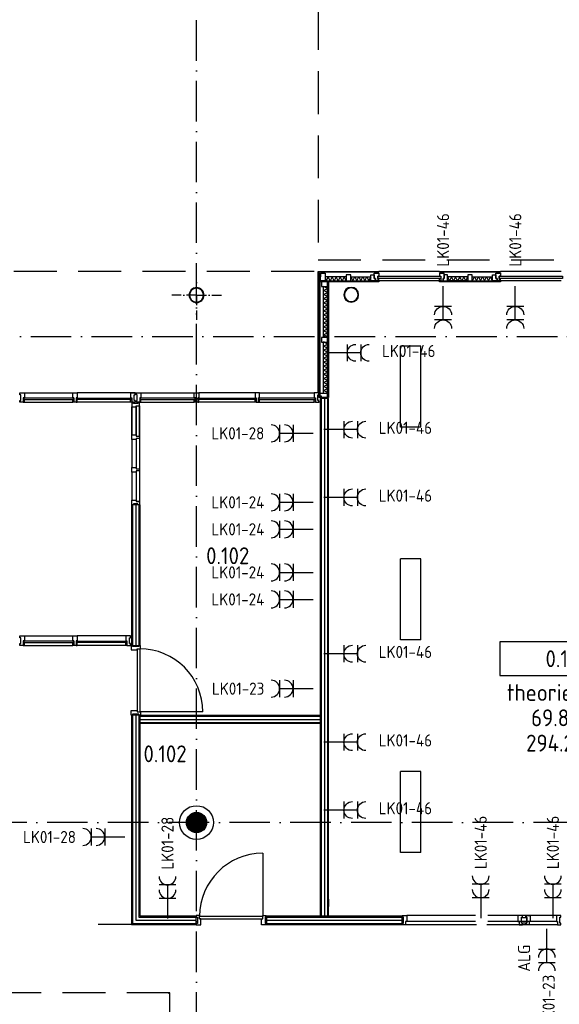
# Model space of a CAD drawing. Header units: millimetres. Extents: x 90707 to 259985, y -1262 to 84291.
# Tile 55 of 75: x 178728 to 186718, y 55115 to 69703. Entities that reach past the tile are written whole.
import ezdxf
from ezdxf.enums import TextEntityAlignment as Align

# ---------------------------------------------------------------- set-up
doc = ezdxf.new("R2010")
doc.units = ezdxf.units.MM
doc.header["$LTSCALE"] = 100
doc.linetypes.add('DASHDOT', pattern=[9, 6, -1.5, 0, -1.5])
doc.linetypes.add('HIDDEN', pattern=[9.525, 6.35, -3.175])
doc.layers.get('0').update_dxf_attribs({"linetype": 'CONTINUOUS'})
for name, color, linetype in [('AANSLWCD', 3, 'CONTINUOUS'), ('ABNSLWCD_ATTRIB', 2, 'CONTINUOUS'), ('AL$1----_ALGEMEEN', 7, 'CONTINUOUS'), ('AL$1----_MAATVOERING', 7, 'CONTINUOUS'), ('AL$7----_STRAMIEN', 1, 'DASHDOT'), ('AL$8----_HULPKOLOM', 2, 'CONTINUOUS'), ('AL$8----_HULPLIJNEN', 2, 'CONTINUOUS'), ('AL21----_BUITENWAND', 4, 'CONTINUOUS'), ('AL21K---_ISOLATIE', 1, 'CONTINUOUS'), ('AL22----_BINNENWAND', 7, 'CONTINUOUS'), ('AL28----_KONSTRUKTIE', 3, 'CONTINUOUS'), ('AL31----_BUITENKOZ', 7, 'CONTINUOUS'), ('AL32----_BINNENKOZ', 7, 'CONTINUOUS'), ('AL32----_DRAAIRICHTING', 1, 'CONTINUOUS'), ('ALL-----_REFLIJNEN', 8, 'CONTINUOUS'), ('ALXAA---_GEWBETON', 12, 'CONTINUOUS'), ('ALXOU---_GLAS', 7, 'CONTINUOUS'), ('ARMATUUR', 8, 'CONTINUOUS'), ('EL6441--_DATACOM', 3, 'CONTINUOUS'), ('GEBOUWLABEL', 4, 'CONTINUOUS'), ('INHOUD', 7, 'CONTINUOUS'), ('OMSCHRIJVING', 7, 'CONTINUOUS'), ('OPPERVLAK', 7, 'CONTINUOUS'), ('VOLGNUMMER', 7, 'CONTINUOUS')]:
    doc.layers.add(name, color=color, linetype=linetype)
doc.styles.add('1_8', font='ISO', dxfattribs={"height": 1.8})
doc.styles.add('NORATT', font='isocp.shx')
doc.styles.get("Standard").update_dxf_attribs({"font": 'iso.shx'})

# ---------------------------------------------------------------- blocks, each defined once
blk = doc.blocks.new('ES3W2A')
for p, q in [((1.25, 2), (-1.25, 2)), ((0, 2), (0, -3)), ((1.25, 0), (-1.25, 0))]:
    blk.add_line(p, q)
for centre in [(0, 3.25), (0, 1.25)]:
    blk.add_arc(centre, 1.25, 180, 0)
at = {"style": '1_8'}
for tag, flags, p in [('VERMOGEN', 9, (-2.5, 5)), ('GROEP', 8, (0, 5)), ('SCHAK', 8, (2.5, 5)), ('GELIJK', 9, (5, 5)), ('KAST', 9, (7, 5)), ('TAL', 8, (2.5, 5))]:
    blk.add_attdef(tag, text='', height=1.8, rotation=90, dxfattribs=dict(at, flags=flags)).set_placement(p, align=Align.MIDDLE_CENTER)
at = {"style": '1_8', "width": 0.7, "flags": 8}
blk.add_attdef('DOEL', text='', height=1.8, rotation=90, dxfattribs=at).set_placement((-2.5, 5), align=Align.MIDDLE_LEFT)
at = {"style": '1_8', "flags": 9}
blk.add_attdef('M_CODE', text='', height=1.8, dxfattribs=at).set_placement((0, 0), align=Align.MIDDLE_CENTER)
blk = doc.blocks.new('GEBOUWLABEL')
at = {"layer": 'VOLGNUMMER'}
blk.add_lwpolyline([(-4, -1), (4, -1), (4, 1), (-4, 1)], close=True, dxfattribs=at)
at = {"color": 0, "linetype": 'ByBlock', "flags": 1}
for tag, p in [('OPPERVLAKTESOORT', (0.5, 8)), ('TERREIN', (0.5, 6.5)), ('GEBOUW', (0.5, 5)), ('GEBRUIKSFUNCTIE', (0.5, 3.5)), ('BOUWLAAG', (0.5, 2)), ('HOOGTE', (0, -6.5)), ('RUIMTEFUNCTIE', (0, -8))]:
    blk.add_attdef(tag, text='', height=1, dxfattribs=at).set_placement(p, align=Align.MIDDLE_CENTER)
at = {"layer": 'INHOUD', "color": 0, "linetype": 'ByBlock'}
blk.add_attdef('INHOUD', text='', height=1, dxfattribs=at).set_placement((0, -5), align=Align.MIDDLE_CENTER)
at = {"layer": 'OMSCHRIJVING', "color": 0, "linetype": 'ByBlock'}
blk.add_attdef('OMSCHRIJVING', text='', height=1, dxfattribs=at).set_placement((0, -2), align=Align.MIDDLE_CENTER)
at = {"layer": 'OPPERVLAK', "color": 0, "linetype": 'ByBlock'}
blk.add_attdef('OPPERVLAK', text='', height=1, dxfattribs=at).set_placement((0, -3.5), align=Align.MIDDLE_CENTER)
at = {"layer": 'VOLGNUMMER', "color": 0, "linetype": 'ByBlock'}
blk.add_attdef('VOLGNUMMER', text='', height=1, dxfattribs=at).set_placement((0, 0), align=Align.MIDDLE_CENTER)
blk = doc.blocks.new('A$Cca306792')
at = {"layer": 'AL$1----_ALGEMEEN', "color": 8}
blk.add_lwpolyline([(95118, 57665), (95118, 57579), (95040, 57579), (95040, 57665)], close=True, dxfattribs=at)
at = {"layer": 'AL$1----_MAATVOERING', "color": 8, "linetype": 'HIDDEN'}
for p, q in [((92028, 76870), (92028, 67405)), ((92028, 67405), (106528, 67406))]:
    blk.add_line(p, q, dxfattribs=at)
at = {"layer": 'AL$1----_MAATVOERING', "color": 8}
blk.add_line((92169, 66256), (92169, 67012), dxfattribs=at)
blk.add_lwpolyline([(92169, 66256), (92169, 67012)], dxfattribs=at)
at = {"layer": 'AL$7----_STRAMIEN'}
blk.add_line((80572, 66270), (108418, 66270), dxfattribs=at)
at = {"layer": 'AL$7----_STRAMIEN', "color": 1}
for points in [[(90228, 5550), (90228, 78659)], [(146222, 59070), (2867, 59070)]]:
    blk.add_lwpolyline(points, dxfattribs=at)
at = {"layer": 'AL$8----_HULPKOLOM', "color": 8}
blk.add_circle((90228, 59070), 250, dxfattribs=at)
blk.add_circle((90228, 59070), 250, dxfattribs=at)
at = {"layer": 'AL$8----_HULPLIJNEN', "color": 8, "linetype": 'DASHDOT', "ltscale": 0.25}
for q in [(90228, 67251), (89860, 66884), (90228, 66516), (90596, 66884)]:
    blk.add_line((90228, 66884), q, dxfattribs=at)
at = {"layer": 'AL$8----_HULPLIJNEN', "color": 8}
for p, q in [((89252, 65435), (89404, 65435)), ((92166, 65352), (92166, 65352)), ((92184, 57933), (92184, 57827)), ((89266, 57560), (88772, 57560)), ((92223, 57560), (92815, 57560))]:
    blk.add_line(p, q, dxfattribs=at)
at = {"layer": 'AL21----_BUITENWAND', "color": 8, "linetype": 'HIDDEN'}
blk.add_line((91969, 67235), (82527, 67235), dxfattribs=at)
at = {"layer": 'AL21K---_ISOLATIE', "color": 8, "linetype": 'Continuous'}
for p, q in [((92445, 67154), (92131, 67154)), ((92175, 67154), (92142, 67094)), ((92205, 67094), (92175, 67154)), ((92235, 67154), (92205, 67094)), ((92265, 67094), (92235, 67154)), ((92295, 67154), (92265, 67094)), ((92325, 67094), (92295, 67154)), ((92355, 67154), (92325, 67094)), ((92385, 67094), (92355, 67154)), ((92415, 67154), (92385, 67094)), ((92444, 67094), (92415, 67154)), ((92512, 67154), (92542, 67094)), ((92512, 67154), (92811, 67154)), ((92542, 67094), (92572, 67154)), ((92572, 67154), (92602, 67094)), ((92602, 67094), (92632, 67154)), ((92632, 67154), (92662, 67094)), ((92662, 67094), (92692, 67154)), ((92692, 67154), (92721, 67094)), ((92721, 67094), (92751, 67154)), ((92751, 67154), (92781, 67094)), ((92781, 67094), (92812, 67154)), ((94245, 67156), (93945, 67156)), ((93975, 67096), (93949, 67156)), ((94005, 67156), (93975, 67096)), ((94035, 67096), (94005, 67156)), ((94065, 67156), (94035, 67096)), ((94095, 67096), (94065, 67156)), ((94125, 67156), (94095, 67096)), ((94155, 67096), (94125, 67156)), ((94185, 67156), (94155, 67096)), ((94215, 67096), (94185, 67156)), ((94241, 67156), (94215, 67096)), ((94312, 67156), (94611, 67156)), ((94316, 67096), (94342, 67156)), ((94342, 67156), (94372, 67096)), ((94372, 67096), (94402, 67156)), ((94402, 67156), (94432, 67096)), ((94432, 67096), (94462, 67156)), ((94462, 67156), (94492, 67096)), ((94492, 67096), (94521, 67156)), ((94521, 67156), (94551, 67096)), ((94551, 67096), (94581, 67156)), ((94581, 67156), (94607, 67096)), ((92109, 66256), (92109, 67012)), ((92169, 66982), (92109, 67012)), ((92109, 66952), (92169, 66982)), ((94245, 67096), (93945, 67096)), ((94312, 67096), (94611, 67096)), ((92169, 66922), (92109, 66952)), ((92109, 66892), (92169, 66922)), ((92169, 66862), (92109, 66892)), ((92109, 66832), (92169, 66862)), ((92169, 66802), (92109, 66832)), ((92109, 66772), (92169, 66802)), ((92169, 66742), (92109, 66772)), ((92109, 66713), (92169, 66742)), ((92169, 66683), (92109, 66713)), ((92109, 66653), (92169, 66683)), ((92169, 66623), (92109, 66653)), ((92109, 66593), (92169, 66623)), ((92169, 66563), (92109, 66593)), ((92109, 66533), (92169, 66563)), ((92169, 66503), (92109, 66533)), ((92109, 66473), (92169, 66503)), ((92169, 66443), (92109, 66473)), ((92109, 66414), (92169, 66443)), ((92169, 66384), (92109, 66415)), ((92109, 66354), (92169, 66384)), ((92169, 66324), (92109, 66354)), ((92109, 66294), (92169, 66324)), ((92169, 66264), (92109, 66294)), ((92153, 66256), (92169, 66264)), ((92169, 66159), (92109, 66190)), ((92109, 65434), (92109, 66189)), ((92109, 66130), (92169, 66159)), ((92169, 66100), (92109, 66130)), ((92109, 66070), (92169, 66100)), ((92169, 66040), (92109, 66070)), ((92109, 66010), (92169, 66040)), ((92169, 65980), (92109, 66010)), ((92109, 65950), (92169, 65980)), ((92169, 65920), (92109, 65950)), ((92109, 65891), (92169, 65920)), ((92169, 65861), (92109, 65891)), ((92109, 65831), (92169, 65861)), ((92169, 65801), (92109, 65831)), ((92109, 65771), (92169, 65801)), ((92169, 65741), (92109, 65771)), ((92109, 65711), (92169, 65741)), ((92169, 65681), (92109, 65711)), ((92109, 65651), (92169, 65681)), ((92169, 65621), (92109, 65651)), ((92109, 65592), (92169, 65621)), ((92169, 65562), (92109, 65592)), ((92109, 65532), (92169, 65562)), ((92169, 65502), (92109, 65532)), ((92109, 65472), (92169, 65502)), ((92169, 65442), (92109, 65472)), ((92153, 65434), (92169, 65442))]:
    blk.add_line(p, q, dxfattribs=at)
for points in [[(92445, 67154), (92131, 67154)], [(92444, 67094), (92415, 67154), (92385, 67094), (92355, 67154), (92325, 67094), (92295, 67154), (92265, 67094), (92235, 67154), (92205, 67094), (92175, 67154), (92142, 67094)], [(92512, 67154), (92811, 67154)], [(92512, 67154), (92542, 67094), (92572, 67154), (92602, 67094), (92632, 67154), (92662, 67094), (92692, 67154), (92721, 67094), (92751, 67154), (92781, 67094), (92812, 67154)], [(94245, 67156), (93945, 67156)], [(94241, 67156), (94215, 67096), (94185, 67156), (94155, 67096), (94125, 67156), (94095, 67096), (94065, 67156), (94035, 67096), (94005, 67156), (93975, 67096), (93949, 67156)], [(94312, 67156), (94611, 67156)], [(94316, 67096), (94342, 67156), (94372, 67096), (94402, 67156), (94432, 67096), (94462, 67156), (94492, 67096), (94521, 67156), (94551, 67096), (94581, 67156), (94607, 67096)], [(92109, 66256), (92109, 67012)], [(92109, 66713), (92169, 66742), (92109, 66772), (92169, 66802), (92109, 66832), (92169, 66862), (92109, 66892), (92169, 66922), (92109, 66952), (92169, 66982), (92109, 67012)], [(94245, 67096), (93945, 67096)], [(94312, 67096), (94611, 67096)], [(92109, 66414), (92169, 66443), (92109, 66473), (92169, 66503), (92109, 66533), (92169, 66563), (92109, 66593), (92169, 66623), (92109, 66653), (92169, 66683), (92109, 66713)], [(92153, 66256), (92169, 66264), (92109, 66294), (92169, 66324), (92109, 66354), (92169, 66384), (92109, 66415)], [(92109, 65891), (92169, 65920), (92109, 65950), (92169, 65980), (92109, 66010), (92169, 66040), (92109, 66070), (92169, 66100), (92109, 66130), (92169, 66159), (92109, 66190)], [(92109, 65434), (92109, 66189)], [(92109, 65592), (92169, 65621), (92109, 65651), (92169, 65681), (92109, 65711), (92169, 65741), (92109, 65771), (92169, 65801), (92109, 65831), (92169, 65861), (92109, 65891)], [(92153, 65434), (92169, 65442), (92109, 65472), (92169, 65502), (92109, 65532), (92169, 65562), (92109, 65592)]]:
    blk.add_lwpolyline(points, dxfattribs=at)
at = {"layer": 'AL22----_BINNENWAND', "color": 8}
for p, q in [((92059, 65352), (92059, 57685)), ((92184, 65352), (92059, 65352)), ((92184, 57685), (92184, 65352)), ((89266, 63778), (89266, 61695)), ((89391, 63778), (89266, 63778)), ((89391, 61695), (89391, 63778)), ((89266, 61695), (89391, 61695)), ((89266, 60661), (89266, 57560)), ((89391, 60661), (89266, 60661)), ((89391, 57685), (89391, 60661)), ((89391, 60661), (92059, 60661)), ((89391, 60536), (89391, 60661)), ((92059, 60661), (92059, 60536)), ((92059, 60536), (89391, 60536)), ((90224, 57685), (89391, 57685)), ((90224, 57560), (90224, 57685)), ((91258, 57685), (91258, 57560)), ((92059, 57685), (92184, 57685)), ((89266, 57560), (90224, 57560))]:
    blk.add_line(p, q, dxfattribs=at)
at = {"layer": 'AL22----_BINNENWAND', "color": 8, "linetype": 'Continuous'}
for p, q in [((92074, 65352), (92074, 57685)), ((92169, 65352), (92169, 57685)), ((89281, 63778), (89281, 61695)), ((89376, 63778), (89376, 61695)), ((89281, 60661), (89281, 57575)), ((89376, 60661), (89376, 57670)), ((89391, 60646), (92059, 60646)), ((89391, 60551), (92059, 60551)), ((89376, 57670), (90224, 57670)), ((89281, 57575), (90224, 57575))]:
    blk.add_line(p, q, dxfattribs=at)
at = {"layer": 'AL22----_BINNENWAND', "color": 8}
for points in [[(92059, 65352), (92059, 57685), (92184, 57685), (92184, 65352)], [(91262, 57560), (93275, 57560), (93275, 57685), (91262, 57685)]]:
    blk.add_lwpolyline(points, close=True, dxfattribs=at)
at = {"layer": 'AL22----_BINNENWAND', "color": 8, "linetype": 'Continuous'}
for points in [[(92074, 65352), (92074, 57685)], [(92169, 65352), (92169, 57685)], [(91262, 57670), (93275, 57670)], [(91262, 57575), (93275, 57575)]]:
    blk.add_lwpolyline(points, dxfattribs=at)
at = {"layer": 'AL28----_KONSTRUKTIE', "color": 8}
for points in [[(92628, 66889, 1), (92409, 66889, 1)], [(92620, 66889, 1), (92417, 66889, 1)]]:
    blk.add_lwpolyline(points, format="xyb", close=True, dxfattribs=at)
blk.add_circle((90228, 59070), 150, dxfattribs=at)
blk.add_circle((90228, 59070), 150, dxfattribs=at)
for radius, start, end in [(110, 0, 180), (102, 0, 180), (110, 180, 0), (102, 180, 0)]:
    blk.add_arc((90228, 66884), radius, start, end, dxfattribs=at)
at = {"layer": 'AL31----_BUITENKOZ', "color": 8}
for p, q in [((92028, 67223), (92028, 67235)), ((92028, 67235), (92928, 67235)), ((92028, 67223), (92040, 67223)), ((92028, 65435), (92028, 67223)), ((92928, 67223), (92028, 67223)), ((92040, 67223), (92040, 65435)), ((92050, 67156), (92050, 67199)), ((92050, 67199), (92065, 67199)), ((92065, 67156), (92050, 67156)), ((92065, 67208), (92132, 67208)), ((92065, 67094), (92065, 67208)), ((92065, 67199), (92065, 67156)), ((92118, 67223), (92075, 67223)), ((92075, 67223), (92075, 67208)), ((92075, 67208), (92118, 67208)), ((92118, 67208), (92118, 67223)), ((92132, 67208), (92132, 67094)), ((92512, 67184), (92445, 67184)), ((92445, 67184), (92445, 67094)), ((92512, 67094), (92512, 67184)), ((92811, 67094), (92811, 67184)), ((92811, 67184), (92861, 67184)), ((92861, 67129), (92861, 67208)), ((92861, 67208), (92928, 67208)), ((92861, 67184), (92861, 67129)), ((92861, 67129), (92878, 67129)), ((92878, 67129), (92861, 67129)), ((92875, 67208), (92875, 67223)), ((92875, 67223), (92918, 67223)), ((92918, 67208), (92875, 67208)), ((92878, 67129), (92878, 67094)), ((92878, 67094), (92878, 67129)), ((92928, 67163), (92911, 67163)), ((92911, 67163), (92911, 67094)), ((92911, 67133), (92911, 67094)), ((92928, 67133), (92911, 67133)), ((92918, 67223), (92918, 67208)), ((93828, 67235), (92928, 67235)), ((92928, 67235), (92928, 67223)), ((92928, 67208), (92928, 67163)), ((92928, 67094), (92928, 67133)), ((93828, 67223), (93828, 67235)), ((93828, 67235), (94728, 67235)), ((94728, 67223), (93828, 67223)), ((93895, 67208), (93828, 67208)), ((93828, 67208), (93828, 67163)), ((93828, 67163), (93845, 67163)), ((93828, 67094), (93828, 67133)), ((93828, 67133), (93845, 67133)), ((93881, 67223), (93838, 67223)), ((93838, 67223), (93838, 67208)), ((93838, 67208), (93881, 67208)), ((93845, 67163), (93845, 67094)), ((93845, 67133), (93845, 67094)), ((93895, 67129), (93878, 67129)), ((93878, 67129), (93878, 67096)), ((93878, 67094), (93878, 67129)), ((93878, 67129), (93895, 67129)), ((93881, 67208), (93881, 67223)), ((93895, 67129), (93895, 67208)), ((93945, 67184), (93895, 67184)), ((93895, 67184), (93895, 67129)), ((93945, 67096), (93945, 67184)), ((94312, 67184), (94245, 67184)), ((94245, 67184), (94245, 67096)), ((94312, 67096), (94312, 67184)), ((94611, 67096), (94611, 67184)), ((94611, 67184), (94661, 67184)), ((94661, 67129), (94661, 67210)), ((94661, 67210), (94728, 67210)), ((94661, 67129), (94661, 67208)), ((94661, 67208), (94728, 67208)), ((94661, 67129), (94661, 67208)), ((94661, 67208), (94728, 67208)), ((94661, 67184), (94661, 67129)), ((94678, 67129), (94661, 67129)), ((94661, 67129), (94678, 67129)), ((94678, 67129), (94661, 67129)), ((94678, 67129), (94661, 67129)), ((94675, 67208), (94675, 67223)), ((94675, 67223), (94718, 67223)), ((94675, 67210), (94675, 67223)), ((94675, 67223), (94718, 67223)), ((94675, 67208), (94675, 67223)), ((94675, 67223), (94718, 67223)), ((94718, 67210), (94675, 67210)), ((94718, 67208), (94675, 67208)), ((94718, 67208), (94675, 67208)), ((94678, 67094), (94678, 67129)), ((94678, 67129), (94678, 67096)), ((94678, 67096), (94678, 67129)), ((94678, 67094), (94678, 67129)), ((94728, 67163), (94711, 67163)), ((94711, 67163), (94711, 67094)), ((94728, 67163), (94711, 67163)), ((94711, 67163), (94711, 67096)), ((94728, 67163), (94711, 67163)), ((94711, 67163), (94711, 67094)), ((94711, 67133), (94711, 67096)), ((94728, 67133), (94711, 67133)), ((94718, 67223), (94718, 67208)), ((94718, 67223), (94718, 67210)), ((94718, 67223), (94718, 67208)), ((95628, 67235), (94728, 67235)), ((94728, 67235), (94728, 67223)), ((94728, 67210), (94728, 67163)), ((94728, 67208), (94728, 67163)), ((94728, 67208), (94728, 67163)), ((94728, 67096), (94728, 67133)), ((92040, 67079), (92055, 67079)), ((92040, 65367), (92040, 67079)), ((92050, 67079), (92050, 67094)), ((92050, 67094), (92928, 67094)), ((92928, 67079), (92050, 67079)), ((92055, 67079), (92055, 65367)), ((92132, 67094), (92065, 67094)), ((92169, 67079), (92079, 67079)), ((92079, 67079), (92079, 67012)), ((92079, 67012), (92169, 67012)), ((92169, 67079), (92184, 67079)), ((92169, 65367), (92169, 67079)), ((92169, 67012), (92169, 67079)), ((92184, 67079), (92184, 65367)), ((92445, 67094), (92512, 67094)), ((92878, 67094), (92811, 67094)), ((92911, 67094), (92878, 67094)), ((92911, 67094), (92928, 67094)), ((93828, 67094), (92928, 67094)), ((92928, 67094), (92928, 67079)), ((93828, 67079), (93828, 67096)), ((93828, 67096), (94728, 67096)), ((93845, 67094), (93828, 67094)), ((94728, 67079), (93828, 67079)), ((93845, 67094), (93878, 67094)), ((93878, 67096), (93945, 67096)), ((94245, 67096), (94312, 67096)), ((94678, 67096), (94611, 67096)), ((94711, 67096), (94678, 67096)), ((94711, 67094), (94678, 67094)), ((94711, 67094), (94678, 67094)), ((94711, 67096), (94728, 67096)), ((95628, 67096), (94728, 67096)), ((94728, 67096), (94728, 67079)), ((92169, 66256), (92079, 66256)), ((92079, 66256), (92079, 66189)), ((92169, 66189), (92169, 66256)), ((92079, 66189), (92169, 66189)), ((87613, 65405), (87613, 65435)), ((87613, 65435), (87680, 65435)), ((87627, 65405), (87613, 65405)), ((87627, 65325), (87627, 65405)), ((87680, 65363), (87663, 65363)), ((87663, 65363), (87663, 65296)), ((87680, 65363), (87663, 65363)), ((87663, 65363), (87663, 65334)), ((87667, 65338), (87667, 65359)), ((87667, 65359), (87680, 65359)), ((87680, 65435), (88395, 65435)), ((87680, 65435), (87680, 65363)), ((87680, 65359), (87680, 65363)), ((88395, 65363), (88395, 65435)), ((88395, 65435), (88462, 65435)), ((88412, 65363), (88395, 65363)), ((88395, 65359), (88395, 65363)), ((88395, 65363), (88412, 65363)), ((88408, 65359), (88395, 65359)), ((88408, 65338), (88408, 65359)), ((88412, 65296), (88412, 65363)), ((88412, 65363), (88412, 65334)), ((88462, 65363), (88445, 65363)), ((88445, 65363), (88445, 65334)), ((88462, 65363), (88445, 65363)), ((88445, 65363), (88445, 65296)), ((88449, 65338), (88449, 65359)), ((88449, 65359), (88462, 65359)), ((89252, 65435), (88462, 65435)), ((88462, 65435), (88462, 65363)), ((88462, 65359), (88462, 65363)), ((89319, 65435), (89252, 65435)), ((89252, 65435), (89252, 65363)), ((89252, 65359), (89252, 65363)), ((89252, 65363), (89269, 65363)), ((89252, 65359), (89252, 65363)), ((89252, 65363), (89269, 65363)), ((89252, 65363), (89269, 65363)), ((89265, 65359), (89252, 65359)), ((89265, 65359), (89252, 65359)), ((89265, 65338), (89265, 65359)), ((89265, 65338), (89265, 65359)), ((89269, 65363), (89269, 65334)), ((89269, 65363), (89269, 65334)), ((89269, 65363), (89269, 65296)), ((89305, 65325), (89305, 65405)), ((89305, 65405), (89319, 65405)), ((89319, 65405), (89319, 65435)), ((89337, 65405), (89337, 65435)), ((89337, 65435), (89404, 65435)), ((89351, 65405), (89337, 65405)), ((89351, 65325), (89351, 65405)), ((89404, 65363), (89387, 65363)), ((89387, 65363), (89387, 65296)), ((89404, 65363), (89387, 65363)), ((89387, 65363), (89387, 65334)), ((89391, 65338), (89391, 65359)), ((89391, 65359), (89404, 65359)), ((89404, 65435), (90195, 65435)), ((89404, 65435), (89404, 65363)), ((89404, 65359), (89404, 65363)), ((90195, 65363), (90195, 65435)), ((90195, 65435), (90262, 65435)), ((90212, 65363), (90195, 65363)), ((90195, 65359), (90195, 65363)), ((90195, 65363), (90212, 65363)), ((90208, 65359), (90195, 65359)), ((90208, 65338), (90208, 65359)), ((90212, 65296), (90212, 65363)), ((90212, 65363), (90212, 65334)), ((90262, 65363), (90245, 65363)), ((90245, 65363), (90245, 65334)), ((90262, 65363), (90245, 65363)), ((90245, 65363), (90245, 65296)), ((90249, 65338), (90249, 65359)), ((90249, 65359), (90262, 65359)), ((91095, 65435), (90262, 65435)), ((90262, 65435), (90262, 65363)), ((90262, 65359), (90262, 65363)), ((91095, 65435), (91095, 65363)), ((91162, 65435), (91095, 65435)), ((91095, 65359), (91095, 65363)), ((91095, 65363), (91112, 65363)), ((91095, 65363), (91112, 65363)), ((91108, 65359), (91095, 65359)), ((91108, 65338), (91108, 65359)), ((91112, 65363), (91112, 65334)), ((91112, 65363), (91112, 65296)), ((91145, 65296), (91145, 65363)), ((91145, 65363), (91162, 65363)), ((91162, 65363), (91145, 65363)), ((91145, 65363), (91145, 65334)), ((91149, 65338), (91149, 65359)), ((91149, 65359), (91162, 65359)), ((91162, 65363), (91162, 65435)), ((91162, 65435), (91971, 65435)), ((91162, 65359), (91162, 65363)), ((92038, 65435), (91971, 65435)), ((91971, 65435), (91971, 65363)), ((91971, 65359), (91971, 65363)), ((91971, 65363), (91988, 65363)), ((91971, 65363), (91988, 65363)), ((91984, 65359), (91971, 65359)), ((91984, 65338), (91984, 65359)), ((91988, 65363), (91988, 65334)), ((91988, 65363), (91988, 65296)), ((92024, 65325), (92024, 65405)), ((92024, 65405), (92038, 65405)), ((92024, 65390), (92072, 65390)), ((92024, 65325), (92024, 65390)), ((92040, 65435), (92028, 65435)), ((92038, 65405), (92038, 65435)), ((92055, 65367), (92040, 65367)), ((92055, 65367), (92055, 65434)), ((92055, 65434), (92169, 65434)), ((92169, 65367), (92055, 65367)), ((92072, 65390), (92072, 65325)), ((92169, 65434), (92169, 65367)), ((92184, 65367), (92169, 65367)), ((87613, 65296), (87613, 65325)), ((87613, 65325), (87627, 65325)), ((87663, 65296), (87613, 65296)), ((87663, 65334), (87663, 65296)), ((87680, 65334), (87663, 65334)), ((87663, 65334), (87680, 65334)), ((87663, 65296), (87680, 65296)), ((87680, 65338), (87667, 65338)), ((87680, 65334), (87680, 65338)), ((87680, 65296), (87680, 65334)), ((87680, 65296), (88395, 65296)), ((88395, 65334), (88395, 65338)), ((88395, 65338), (88408, 65338)), ((88412, 65334), (88395, 65334)), ((88395, 65296), (88395, 65334)), ((88395, 65334), (88412, 65334)), ((88412, 65296), (88395, 65296)), ((88412, 65334), (88412, 65296)), ((88445, 65296), (88412, 65296)), ((88445, 65334), (88462, 65334)), ((88445, 65334), (88445, 65296)), ((88462, 65334), (88445, 65334)), ((88445, 65296), (88462, 65296)), ((88462, 65338), (88449, 65338)), ((88462, 65334), (88462, 65338)), ((88462, 65296), (88462, 65334)), ((89252, 65296), (88462, 65296)), ((89252, 65334), (89252, 65338)), ((89252, 65338), (89265, 65338)), ((89252, 65334), (89252, 65338)), ((89252, 65338), (89265, 65338)), ((89269, 65334), (89252, 65334)), ((89252, 65296), (89252, 65334)), ((89252, 65334), (89269, 65334)), ((89269, 65334), (89252, 65334)), ((89269, 65296), (89252, 65296)), ((89269, 65334), (89269, 65296)), ((89269, 65296), (89319, 65296)), ((89319, 65325), (89305, 65325)), ((89319, 65296), (89319, 65325)), ((89337, 65296), (89337, 65325)), ((89337, 65325), (89351, 65325)), ((89387, 65296), (89337, 65296)), ((89387, 65334), (89387, 65296)), ((89404, 65334), (89387, 65334)), ((89387, 65334), (89404, 65334)), ((89387, 65296), (89404, 65296)), ((89404, 65338), (89391, 65338)), ((89404, 65334), (89404, 65338)), ((89404, 65296), (89404, 65334)), ((89404, 65296), (90195, 65296)), ((90195, 65334), (90195, 65338)), ((90195, 65338), (90208, 65338)), ((90212, 65334), (90195, 65334)), ((90195, 65296), (90195, 65334)), ((90195, 65334), (90212, 65334)), ((90212, 65296), (90195, 65296)), ((90212, 65334), (90212, 65296)), ((90245, 65296), (90212, 65296)), ((90245, 65334), (90262, 65334)), ((90245, 65334), (90245, 65296)), ((90262, 65334), (90245, 65334)), ((90245, 65296), (90262, 65296)), ((90262, 65338), (90249, 65338)), ((90262, 65334), (90262, 65338)), ((90262, 65296), (90262, 65334)), ((91095, 65296), (90262, 65296)), ((91095, 65334), (91095, 65338)), ((91095, 65338), (91108, 65338)), ((91112, 65334), (91095, 65334)), ((91095, 65296), (91095, 65334)), ((91095, 65334), (91112, 65334)), ((91112, 65296), (91095, 65296)), ((91112, 65334), (91112, 65296)), ((91112, 65296), (91145, 65296)), ((91145, 65334), (91162, 65334)), ((91145, 65334), (91145, 65296)), ((91162, 65334), (91145, 65334)), ((91145, 65296), (91162, 65296)), ((91162, 65338), (91149, 65338)), ((91162, 65334), (91162, 65338)), ((91162, 65296), (91162, 65334)), ((91162, 65296), (91971, 65296)), ((91971, 65334), (91971, 65338)), ((91971, 65338), (91984, 65338)), ((91971, 65296), (91971, 65334)), ((91971, 65334), (91988, 65334)), ((91988, 65334), (91971, 65334)), ((91988, 65296), (91971, 65296)), ((91988, 65334), (91988, 65296)), ((91988, 65296), (92038, 65296)), ((92038, 65325), (92024, 65325)), ((92038, 65325), (92024, 65325)), ((92038, 65296), (92038, 65325)), ((92038, 65296), (92038, 65325)), ((92061, 65296), (92038, 65296)), ((92072, 65325), (92061, 65325)), ((92061, 65325), (92061, 65296)), ((87613, 61805), (87613, 61834)), ((87613, 61834), (87680, 61834)), ((87627, 61805), (87613, 61805)), ((87613, 61695), (87613, 61725)), ((87613, 61725), (87627, 61725)), ((87627, 61725), (87627, 61805)), ((87680, 61762), (87663, 61762)), ((87663, 61762), (87663, 61695)), ((87680, 61762), (87663, 61762)), ((87663, 61762), (87663, 61733)), ((87663, 61733), (87680, 61733)), ((87663, 61733), (87663, 61695)), ((87680, 61733), (87663, 61733)), ((87667, 61737), (87667, 61758)), ((87667, 61758), (87680, 61758)), ((87680, 61737), (87667, 61737)), ((87680, 61834), (88395, 61834)), ((87680, 61834), (87680, 61762)), ((87680, 61758), (87680, 61762)), ((87680, 61733), (87680, 61737)), ((87680, 61695), (87680, 61733)), ((88395, 61762), (88395, 61834)), ((88395, 61834), (88462, 61834)), ((88412, 61762), (88395, 61762)), ((88395, 61758), (88395, 61762)), ((88395, 61762), (88412, 61762)), ((88408, 61758), (88395, 61758)), ((88395, 61733), (88395, 61737)), ((88395, 61737), (88408, 61737)), ((88412, 61733), (88395, 61733)), ((88395, 61695), (88395, 61733)), ((88395, 61733), (88412, 61733)), ((88408, 61737), (88408, 61758)), ((88412, 61695), (88412, 61762)), ((88412, 61762), (88412, 61733)), ((88412, 61733), (88412, 61695)), ((88462, 61762), (88445, 61762)), ((88445, 61762), (88445, 61733)), ((88462, 61762), (88445, 61762)), ((88445, 61762), (88445, 61695)), ((88445, 61733), (88462, 61733)), ((88445, 61733), (88445, 61695)), ((88462, 61733), (88445, 61733)), ((88449, 61737), (88449, 61758)), ((88449, 61758), (88462, 61758)), ((88462, 61737), (88449, 61737)), ((88462, 61834), (88462, 61762)), ((89181, 61834), (88462, 61834)), ((88462, 61758), (88462, 61762)), ((88462, 61733), (88462, 61737)), ((88462, 61695), (88462, 61733)), ((89248, 61834), (89181, 61834)), ((89181, 61834), (89181, 61762)), ((89181, 61758), (89181, 61762)), ((89181, 61762), (89198, 61762)), ((89181, 61758), (89181, 61762)), ((89181, 61762), (89198, 61762)), ((89181, 61762), (89198, 61762)), ((89194, 61758), (89181, 61758)), ((89194, 61758), (89181, 61758)), ((89181, 61733), (89181, 61737)), ((89181, 61737), (89194, 61737)), ((89181, 61733), (89181, 61737)), ((89181, 61737), (89194, 61737)), ((89198, 61733), (89181, 61733)), ((89198, 61733), (89181, 61733)), ((89181, 61695), (89181, 61733)), ((89181, 61733), (89198, 61733)), ((89194, 61737), (89194, 61758)), ((89194, 61737), (89194, 61758)), ((89198, 61762), (89198, 61733)), ((89198, 61762), (89198, 61733)), ((89198, 61762), (89198, 61695)), ((89198, 61733), (89198, 61695)), ((89234, 61725), (89234, 61805)), ((89234, 61805), (89248, 61805)), ((89248, 61725), (89234, 61725)), ((89248, 61805), (89248, 61834)), ((89248, 61695), (89248, 61725)), ((87663, 61695), (87613, 61695)), ((87663, 61695), (87680, 61695)), ((87680, 61695), (88395, 61695)), ((88412, 61695), (88395, 61695)), ((88445, 61695), (88412, 61695)), ((88445, 61695), (88462, 61695)), ((89181, 61695), (88462, 61695)), ((89198, 61695), (89181, 61695)), ((89198, 61695), (89248, 61695))]:
    blk.add_line(p, q, dxfattribs=at)
for points in [[(92928, 67235), (92928, 67223), (92028, 67223), (92028, 67235)], [(92028, 67223), (92040, 67223), (92040, 65435), (92028, 65435)], [(92065, 67156), (92050, 67156), (92050, 67199), (92065, 67199)], [(92065, 67208), (92132, 67208), (92132, 67094), (92065, 67094)], [(92118, 67208), (92118, 67223), (92075, 67223), (92075, 67208)], [(92512, 67094), (92512, 67184), (92445, 67184), (92445, 67094)], [(92811, 67094), (92811, 67184), (92861, 67184), (92861, 67129), (92878, 67129), (92878, 67094)], [(92911, 67094), (92878, 67094), (92878, 67129), (92861, 67129), (92861, 67208), (92928, 67208), (92928, 67163), (92911, 67163)], [(92875, 67208), (92875, 67223), (92918, 67223), (92918, 67208)], [(92911, 67133), (92911, 67094), (92928, 67094), (92928, 67133)], [(94728, 67235), (94728, 67223), (93828, 67223), (93828, 67235)], [(93845, 67094), (93878, 67094), (93878, 67129), (93895, 67129), (93895, 67208), (93828, 67208), (93828, 67163), (93845, 67163)], [(93845, 67133), (93845, 67094), (93828, 67094), (93828, 67133)], [(93881, 67208), (93881, 67223), (93838, 67223), (93838, 67208)], [(93945, 67096), (93945, 67184), (93895, 67184), (93895, 67129), (93878, 67129), (93878, 67096)], [(94312, 67096), (94312, 67184), (94245, 67184), (94245, 67096)], [(94611, 67096), (94611, 67184), (94661, 67184), (94661, 67129), (94678, 67129), (94678, 67096)], [(94711, 67096), (94678, 67096), (94678, 67129), (94661, 67129), (94661, 67210), (94728, 67210), (94728, 67163), (94711, 67163)], [(94675, 67210), (94675, 67223), (94718, 67223), (94718, 67210)], [(94711, 67133), (94711, 67096), (94728, 67096), (94728, 67133)], [(92040, 67079), (92055, 67079), (92055, 65367), (92040, 65367)], [(92928, 67094), (92928, 67079), (92050, 67079), (92050, 67094)], [(92169, 67079), (92079, 67079), (92079, 67012), (92169, 67012)], [(92169, 67079), (92184, 67079), (92184, 65367), (92169, 65367)], [(94728, 67096), (94728, 67079), (93828, 67079), (93828, 67096)], [(92169, 66256), (92079, 66256), (92079, 66189), (92169, 66189)], [(92055, 65367), (92055, 65434), (92169, 65434), (92169, 65367)]]:
    blk.add_lwpolyline(points, close=True, dxfattribs=at)
for points in [[(93828, 67235), (92928, 67235)], [(95628, 67235), (94728, 67235)], [(93828, 67094), (92928, 67094)], [(95628, 67096), (94728, 67096)]]:
    blk.add_lwpolyline(points, dxfattribs=at)
at = {"layer": 'AL32----_BINNENKOZ', "color": 8}
for p, q in [((89293, 65296), (89271, 65296)), ((89271, 65296), (89271, 65229)), ((89271, 64812), (89271, 65229)), ((89271, 65229), (89271, 64812)), ((89271, 64812), (89271, 65229)), ((89271, 65229), (89271, 64812)), ((89271, 65229), (89334, 65229)), ((89293, 65280), (89293, 65296)), ((89360, 65280), (89293, 65280)), ((89334, 65229), (89334, 65246)), ((89334, 65246), (89385, 65246)), ((89334, 64812), (89334, 65229)), ((89334, 65229), (89334, 64812)), ((89385, 65296), (89360, 65296)), ((89360, 65296), (89360, 65280)), ((89385, 65246), (89385, 65296)), ((89385, 64795), (89385, 65246)), ((89385, 65246), (89385, 64795)), ((89271, 64745), (89271, 64812)), ((89271, 64812), (89334, 64812)), ((89334, 64812), (89334, 64795)), ((89334, 64795), (89385, 64795)), ((89385, 64795), (89385, 64762)), ((89334, 64745), (89271, 64745)), ((89271, 64745), (89271, 64329)), ((89271, 64745), (89271, 64329)), ((89385, 64762), (89334, 64762)), ((89334, 64762), (89334, 64745)), ((89334, 64745), (89334, 64329)), ((89385, 64762), (89385, 64312)), ((89271, 64262), (89271, 64329)), ((89271, 64329), (89334, 64329)), ((89334, 64262), (89271, 64262)), ((89271, 64261), (89271, 63845)), ((89334, 64329), (89334, 64312)), ((89334, 64312), (89385, 64312)), ((89385, 64279), (89334, 64279)), ((89334, 64279), (89334, 64262)), ((89334, 64261), (89334, 63845)), ((89385, 64312), (89385, 64279)), ((89385, 64278), (89385, 63828)), ((89271, 63778), (89271, 63845)), ((89271, 63845), (89334, 63845)), ((89293, 63778), (89271, 63778)), ((89360, 63794), (89293, 63794)), ((89293, 63794), (89293, 63778)), ((89334, 63845), (89334, 63828)), ((89385, 63828), (89334, 63828)), ((89334, 63828), (89385, 63828)), ((89360, 63778), (89360, 63794)), ((89385, 63778), (89360, 63778)), ((89385, 63828), (89385, 63778)), ((89281, 61695), (89259, 61695)), ((89259, 61695), (89259, 61628)), ((89259, 61628), (89347, 61628)), ((89281, 61679), (89281, 61695)), ((89373, 61679), (89281, 61679)), ((89347, 61628), (89347, 61645)), ((89347, 61645), (89398, 61645)), ((89347, 61645), (89347, 60711)), ((89398, 61695), (89373, 61695)), ((89373, 61695), (89373, 61679)), ((89387, 61645), (89387, 60711)), ((89398, 61645), (89398, 61695)), ((89259, 60661), (89259, 60728)), ((89259, 60728), (89347, 60728)), ((89347, 60728), (89347, 60711)), ((89347, 60711), (89398, 60711)), ((89398, 60711), (89398, 60661)), ((89281, 60661), (89259, 60661)), ((89373, 60677), (89281, 60677)), ((89281, 60677), (89281, 60661)), ((89373, 60661), (89373, 60677)), ((89398, 60661), (89373, 60661)), ((90224, 57692), (90224, 57667)), ((90274, 57692), (90224, 57692)), ((90224, 57667), (90240, 57667)), ((90240, 57667), (90240, 57575)), ((90274, 57641), (90274, 57692)), ((90274, 57681), (91208, 57681)), ((90274, 57641), (91208, 57641)), ((90291, 57641), (90274, 57641)), ((90291, 57553), (90291, 57641)), ((91191, 57553), (91191, 57641)), ((91191, 57641), (91208, 57641)), ((91208, 57641), (91208, 57692)), ((91208, 57692), (91258, 57692)), ((91258, 57667), (91242, 57667)), ((91242, 57667), (91242, 57575)), ((91258, 57692), (91258, 57667)), ((90240, 57575), (90224, 57575)), ((90224, 57575), (90224, 57553)), ((90224, 57553), (90291, 57553)), ((91258, 57553), (91191, 57553)), ((91242, 57575), (91258, 57575)), ((91258, 57575), (91258, 57553))]:
    blk.add_line(p, q, dxfattribs=at)
at = {"layer": 'AL32----_BINNENKOZ', "color": 8, "linetype": 'HIDDEN'}
for p, q in [((82698, 43060), (89828, 56545)), ((89832, 56545), (82698, 56545)), ((89832, 41835), (89832, 56545))]:
    blk.add_line(p, q, dxfattribs=at)
at = {"layer": 'AL32----_BINNENKOZ', "color": 8}
for points in [[(93275, 57553), (93275, 57578), (93291, 57578), (93291, 57667), (93275, 57667), (93275, 57692), (93342, 57692), (93342, 57604), (93325, 57604), (93325, 57553), (93275, 57553)], [(94358, 57692), (93342, 57692)], [(95558, 57692), (94542, 57692)], [(95054, 57553), (95054, 57578), (95038, 57578), (95038, 57667), (95054, 57667), (95054, 57692), (94987, 57692), (94987, 57604), (95004, 57604), (95004, 57553), (95054, 57553)], [(95104, 57553), (95104, 57578), (95120, 57578), (95120, 57667), (95104, 57667), (95104, 57692), (95171, 57692), (95171, 57604), (95154, 57604), (95154, 57553), (95104, 57553)], [(95625, 57553), (95625, 57578), (95609, 57578), (95609, 57667), (95625, 57667), (95625, 57692), (95558, 57692), (95558, 57604), (95575, 57604), (95575, 57553), (95625, 57553)], [(94375, 57553), (93325, 57553)], [(94358, 57604), (93342, 57604)], [(95575, 57553), (94525, 57553)], [(95558, 57604), (94542, 57604)]]:
    blk.add_lwpolyline(points, dxfattribs=at)
at = {"layer": 'AL32----_DRAAIRICHTING', "color": 8}
for p, q in [((90321, 60711), (89387, 60711)), ((91208, 58615), (91208, 57681))]:
    blk.add_line(p, q, dxfattribs=at)
for centre, start, end in [((89387, 60711), 0, 90), ((91208, 57681), 90, 180)]:
    blk.add_arc(centre, 934, start, end, dxfattribs=at)
at = {"layer": 'ALL-----_REFLIJNEN', "color": 8, "linetype": 'Continuous'}
for p, q in [((92122, 65352), (92122, 57685)), ((89328, 63778), (89328, 61695)), ((89328, 60661), (89328, 57622)), ((89391, 60599), (92059, 60599)), ((89328, 57622), (90224, 57622)), ((91258, 57622), (92028, 57622))]:
    blk.add_line(p, q, dxfattribs=at)
for points in [[(92122, 65352), (92122, 57685)], [(91262, 57622), (93275, 57622)]]:
    blk.add_lwpolyline(points, dxfattribs=at)
at = {"layer": 'ALXAA---_GEWBETON', "color": 8}
for p, q in [((90088, 59016), (90088, 59123)), ((90088, 59016), (90088, 59123)), ((90108, 58980), (90108, 59160)), ((90108, 58980), (90108, 59160)), ((90128, 58958), (90128, 59181)), ((90128, 58958), (90128, 59181)), ((90148, 58943), (90148, 59196)), ((90148, 58943), (90148, 59196)), ((90168, 58932), (90168, 59207)), ((90168, 58932), (90168, 59207)), ((90188, 58925), (90188, 59214)), ((90188, 58925), (90188, 59214)), ((90208, 58921), (90208, 59218)), ((90208, 58921), (90208, 59218)), ((90228, 58920), (90228, 59220)), ((90228, 58920), (90228, 59220)), ((90248, 58921), (90248, 59218)), ((90248, 58921), (90248, 59218)), ((90268, 58925), (90268, 59214)), ((90268, 58925), (90268, 59214)), ((90288, 58932), (90288, 59207)), ((90288, 58932), (90288, 59207)), ((90308, 58943), (90308, 59196)), ((90308, 58943), (90308, 59196)), ((90328, 58958), (90328, 59181)), ((90328, 58958), (90328, 59181)), ((90348, 58980), (90348, 59160)), ((90348, 58980), (90348, 59160)), ((90368, 59016), (90368, 59123)), ((90368, 59016), (90368, 59123))]:
    blk.add_line(p, q, dxfattribs=at)
at = {"layer": 'ALXOU---_GLAS', "color": 8}
for p, q in [((92911, 67133), (92911, 67163)), ((92911, 67163), (93845, 67163)), ((93845, 67133), (92911, 67133)), ((93845, 67163), (93845, 67133)), ((94711, 67133), (94711, 67163)), ((94711, 67163), (95645, 67163)), ((95645, 67133), (94711, 67133)), ((87667, 65359), (87667, 65338)), ((88408, 65359), (87667, 65359)), ((88408, 65338), (88408, 65359)), ((88449, 65338), (88449, 65359)), ((88449, 65359), (89265, 65359)), ((89265, 65359), (89265, 65338)), ((89391, 65359), (89391, 65338)), ((90208, 65359), (89391, 65359)), ((90208, 65338), (90208, 65359)), ((90249, 65338), (90249, 65359)), ((90249, 65359), (91108, 65359)), ((91108, 65359), (91108, 65338)), ((91149, 65359), (91149, 65338)), ((91984, 65359), (91149, 65359)), ((91984, 65338), (91984, 65359)), ((87667, 65338), (88408, 65338)), ((89265, 65338), (88449, 65338)), ((89391, 65338), (90208, 65338)), ((91108, 65338), (90249, 65338)), ((91149, 65338), (91984, 65338)), ((87667, 61758), (87667, 61737)), ((88408, 61758), (87667, 61758)), ((87667, 61737), (88408, 61737)), ((88408, 61737), (88408, 61758)), ((88449, 61737), (88449, 61758)), ((88449, 61758), (89194, 61758)), ((89194, 61737), (88449, 61737)), ((89194, 61758), (89194, 61737))]:
    blk.add_line(p, q, dxfattribs=at)
for points in [[(93845, 67163), (93845, 67133), (92911, 67133), (92911, 67163)], [(95645, 67163), (95645, 67133), (94711, 67133), (94711, 67163)]]:
    blk.add_lwpolyline(points, close=True, dxfattribs=at)
at = {"layer": 'ARMATUUR', "color": 8}
for points in [[(93549, 66126), (93249, 66126)], [(93249, 64926), (93249, 66126)], [(93549, 64926), (93549, 66126)], [(93549, 64926), (93249, 64926)], [(93249, 61776), (93249, 62976)], [(93549, 62976), (93249, 62976)], [(93549, 61776), (93549, 62976)], [(93549, 61776), (93249, 61776)], [(93549, 59826), (93249, 59826)], [(93249, 58626), (93249, 59826)], [(93549, 58626), (93549, 59826)], [(93549, 58626), (93249, 58626)]]:
    blk.add_lwpolyline(points, dxfattribs=at)
at = {"layer": 'GEBOUWLABEL', "color": 8, "xscale": 250, "yscale": 250, "zscale": 250}
blk.add_blockref('GEBOUWLABEL', (95718, 61497), dxfattribs=at).add_auto_attribs({'VOLGNUMMER': '0.10a', 'OMSCHRIJVING': 'theorielokaal', 'OPPERVLAK': '69.8 m2', 'INHOUD': '294.2 m3'})
at = {"layer": 'VOLGNUMMER', "color": 252, "linetype": 'ByBlock'}
for tag, p in [('0.28', (16187, 74214)), ('0.16', (78893, 73105)), ('0.17', (62961, 72994)), ('0.29', (35887, 72529)), ('0.18', (53124, 64542)), ('0.701', (85482, 63517)), ('0.30', (29366, 63128)), ('0.32', (36092, 63166)), ('0.12', (90689, 63024)), ('0.29A', (33165, 62745)), ('0.30', (38191, 61494)), ('0.19', (61479, 61433)), ('0.27', (17657, 61363)), ('0.14', (89762, 60088)), ('0.33', (45869, 59450)), ('0.15', (73454, 57402)), ('0.801', (112714, 57073)), ('0.25', (28058, 57013)), ('0.18A', (61029, 56759)), ('0.26A', (36299, 54851)), ('0.20', (60895, 53506)), ('0.800', (90980, 50804)), ('0.25A', (73288, 48435)), ('0.21', (58702, 48178)), ('0.300', (94483, 48257)), ('0.24', (35041, 47783)), ('0.102', (87631, 47613)), ('0.26', (18559, 46119)), ('0.203', (95795, 46197)), ('0.802', (68387, 42721)), ('0.204', (95497, 42149)), ('0.07B', (66790, 38909)), ('0.702', (95327, 36513))]:
    blk.add_attdef(tag, text='', height=250, dxfattribs=at).set_placement(p, align=Align.MIDDLE_CENTER)
at = {"layer": 'VOLGNUMMER', "color": 8, "linetype": 'ByBlock'}
blk.add_attdef('0.600', text='', height=250, dxfattribs=at).set_placement((96800, 48300), align=Align.MIDDLE_CENTER)

msp = doc.modelspace()

# ---------------------------------------------------------------- block references
at = {"layer": 'AANSLWCD'}
ref = msp.add_blockref('ES3W2A', (184997, 65455), dxfattribs=dict(at, xscale=-100, yscale=100, zscale=100, rotation=180))
ref.add_attrib('GROEP', 'LK01-46', dxfattribs={"layer": 'ABNSLWCD_ATTRIB', "color": 1, "height": 180, "rotation": 90, "style": 'NORATT', "flags": 8}).set_placement((184997, 66045), align=Align.MIDDLE_LEFT)
ref = msp.add_blockref('ES3W2A', (186066, 65455), dxfattribs=dict(at, xscale=-100, yscale=100, zscale=100, rotation=180))
ref.add_attrib('GROEP', 'LK01-46', dxfattribs={"layer": 'ABNSLWCD_ATTRIB', "color": 1, "height": 180, "rotation": 90, "style": 'NORATT', "flags": 8}).set_placement((186066, 66045), align=Align.MIDDLE_LEFT)
ref = msp.add_blockref('ES3W2A', (183578, 64768), dxfattribs=dict(at, xscale=-100, yscale=100, zscale=100, rotation=270))
ref.add_attrib('GROEP', 'LK01-46', dxfattribs={"layer": 'ABNSLWCD_ATTRIB', "color": 1, "height": 180, "style": 'NORATT', "flags": 8}).set_placement((184884, 64795), align=Align.MIDDLE_RIGHT)
ref = msp.add_blockref('ES3W2A', (183529, 63629), dxfattribs=dict(at, xscale=-100, yscale=100, zscale=100, rotation=270))
ref.add_attrib('GROEP', 'LK01-46', dxfattribs={"layer": 'ABNSLWCD_ATTRIB', "color": 1, "height": 180, "style": 'NORATT', "flags": 8}).set_placement((184834, 63656), align=Align.MIDDLE_RIGHT)
ref = msp.add_blockref('ES3W2A', (182775, 63575), dxfattribs=dict(at, xscale=100, yscale=100, zscale=100, rotation=90))
ref.add_attrib('GROEP', 'LK01-28', dxfattribs={"layer": 'ABNSLWCD_ATTRIB', "color": 1, "height": 180, "style": '1_8', "flags": 8}).set_placement((182350, 63575), align=Align.MIDDLE_RIGHT)
ref = msp.add_blockref('ES3W2A', (183529, 62625), dxfattribs=dict(at, xscale=-100, yscale=100, zscale=100, rotation=270))
ref.add_attrib('GROEP', 'LK01-46', dxfattribs={"layer": 'ABNSLWCD_ATTRIB', "color": 1, "height": 180, "style": 'NORATT', "flags": 8}).set_placement((184834, 62652), align=Align.MIDDLE_RIGHT)
ref = msp.add_blockref('ES3W2A', (182775, 62553), dxfattribs=dict(at, xscale=100, yscale=100, zscale=100, rotation=90))
ref.add_attrib('GROEP', 'LK01-24', dxfattribs={"layer": 'ABNSLWCD_ATTRIB', "color": 1, "height": 180, "style": '1_8', "flags": 8}).set_placement((182350, 62553), align=Align.MIDDLE_RIGHT)
ref = msp.add_blockref('ES3W2A', (182775, 62153), dxfattribs=dict(at, xscale=100, yscale=100, zscale=100, rotation=90))
ref.add_attrib('GROEP', 'LK01-24', dxfattribs={"layer": 'ABNSLWCD_ATTRIB', "color": 1, "height": 180, "style": '1_8', "flags": 8}).set_placement((182350, 62153), align=Align.MIDDLE_RIGHT)
ref = msp.add_blockref('ES3W2A', (182775, 61514), dxfattribs=dict(at, xscale=100, yscale=100, zscale=100, rotation=90))
ref.add_attrib('GROEP', 'LK01-24', dxfattribs={"layer": 'ABNSLWCD_ATTRIB', "color": 1, "height": 180, "style": '1_8', "flags": 8}).set_placement((182350, 61514), align=Align.MIDDLE_RIGHT)
ref = msp.add_blockref('ES3W2A', (182775, 61114), dxfattribs=dict(at, xscale=100, yscale=100, zscale=100, rotation=90))
ref.add_attrib('GROEP', 'LK01-24', dxfattribs={"layer": 'ABNSLWCD_ATTRIB', "color": 1, "height": 180, "style": '1_8', "flags": 8}).set_placement((182350, 61114), align=Align.MIDDLE_RIGHT)
ref = msp.add_blockref('ES3W2A', (183529, 60309), dxfattribs=dict(at, xscale=-100, yscale=100, zscale=100, rotation=270))
ref.add_attrib('GROEP', 'LK01-46', dxfattribs={"layer": 'ABNSLWCD_ATTRIB', "color": 1, "height": 180, "style": 'NORATT', "flags": 8}).set_placement((184834, 60336), align=Align.MIDDLE_RIGHT)
ref = msp.add_blockref('ES3W2A', (182775, 59792), dxfattribs=dict(at, xscale=100, yscale=100, zscale=100, rotation=90))
ref.add_attrib('GROEP', 'LK01-23', dxfattribs={"layer": 'ABNSLWCD_ATTRIB', "color": 1, "height": 180, "style": '1_8', "flags": 8}).set_placement((182350, 59792), align=Align.MIDDLE_RIGHT)
ref = msp.add_blockref('ES3W2A', (183529, 58998), dxfattribs=dict(at, xscale=-100, yscale=100, zscale=100, rotation=270))
ref.add_attrib('GROEP', 'LK01-46', dxfattribs={"layer": 'ABNSLWCD_ATTRIB', "color": 1, "height": 180, "style": 'NORATT', "flags": 8}).set_placement((184834, 59025), align=Align.MIDDLE_RIGHT)
ref = msp.add_blockref('ES3W2A', (183529, 57993), dxfattribs=dict(at, xscale=-100, yscale=100, zscale=100, rotation=270))
ref.add_attrib('GROEP', 'LK01-46', dxfattribs={"layer": 'ABNSLWCD_ATTRIB', "color": 1, "height": 180, "style": 'NORATT', "flags": 8}).set_placement((184834, 58020), align=Align.MIDDLE_RIGHT)
ref = msp.add_blockref('ES3W2A', (180916, 56685), dxfattribs=dict(at, xscale=100, yscale=100, zscale=100))
ref.add_attrib('GROEP', 'LK01-28', dxfattribs={"layer": 'ABNSLWCD_ATTRIB', "color": 1, "height": 180, "rotation": 90, "style": '1_8', "flags": 8}).set_placement((180916, 57110), align=Align.MIDDLE_LEFT)
ref = msp.add_blockref('ES3W2A', (185554, 56693), dxfattribs=dict(at, xscale=100, yscale=100, zscale=100))
ref.add_attrib('GROEP', 'LK01-46', dxfattribs={"layer": 'ABNSLWCD_ATTRIB', "color": 1, "height": 180, "rotation": 90, "style": 'NORATT', "flags": 8}).set_placement((185554, 57118), align=Align.MIDDLE_LEFT)
ref = msp.add_blockref('ES3W2A', (186623, 56693), dxfattribs=dict(at, xscale=100, yscale=100, zscale=100))
ref.add_attrib('GROEP', 'LK01-46', dxfattribs={"layer": 'ABNSLWCD_ATTRIB', "color": 1, "height": 180, "rotation": 90, "style": 'NORATT', "flags": 8}).set_placement((186623, 57118), align=Align.MIDDLE_LEFT)
ref = msp.add_blockref('ES3W2A', (179986, 57594), dxfattribs=dict(at, xscale=100, yscale=100, zscale=100, rotation=90))
ref.add_attrib('GROEP', 'LK01-28', dxfattribs={"layer": 'ABNSLWCD_ATTRIB', "color": 1, "height": 180, "style": '1_8', "flags": 8}).set_placement((179561, 57594), align=Align.MIDDLE_RIGHT)
ref = msp.add_blockref('ES3W2A', (186534, 55934), dxfattribs=dict(at, xscale=100, yscale=100, zscale=100, rotation=180))
ref.add_attrib('DOEL', 'ALG', dxfattribs={"layer": 'ABNSLWCD_ATTRIB', "color": 1, "height": 180, "rotation": 90, "style": '1_8', "flags": 8}).set_placement((186197, 55598), align=Align.MIDDLE_LEFT)
ref.add_attrib('GROEP', 'LK01-23', dxfattribs={"layer": 'ABNSLWCD_ATTRIB', "color": 1, "height": 180, "rotation": 90, "style": '1_8', "flags": 8}).set_placement((186560, 54777), align=Align.MIDDLE_LEFT)
at = {"layer": 'EL6441--_DATACOM'}
ref = msp.add_blockref('A$Cca306792', (91118, -1262), dxfattribs=at)
ref.add_attrib('0.14', '0.102', dxfattribs={"layer": 'VOLGNUMMER', "color": 252, "linetype": 'ByBlock', "height": 250}).set_placement((180880, 58826), align=Align.MIDDLE_CENTER)
ref.add_attrib('0.12', '0.102', dxfattribs={"layer": 'VOLGNUMMER', "color": 252, "linetype": 'ByBlock', "height": 250}).set_placement((181808, 61761), align=Align.MIDDLE_CENTER)

doc.saveas('drawing.dxf')
